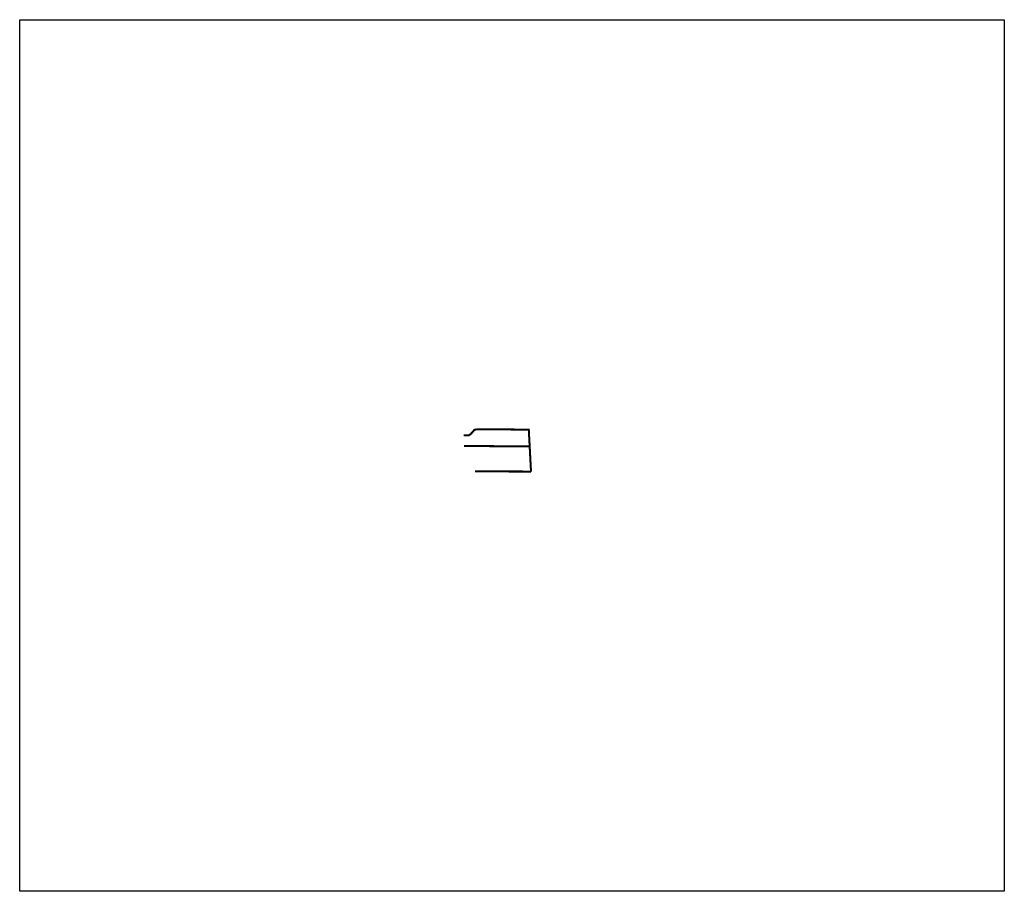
# Model space of a CAD drawing. Header units: feet. Extents: x 1486787 to 1506243, y 328300 to 345517.
import ezdxf

# ---------------------------------------------------------------- set-up
doc = ezdxf.new("R2010")
doc.units = ezdxf.units.FT
doc.header["$MEASUREMENT"] = 0
doc.layers.add('DR_P_Storm_Sewer', color=1, linetype='Continuous', true_color=0xff0000)
doc.layers.add('SC_Scratch1', color=1, linetype='Continuous')

msp = doc.modelspace()

# ---------------------------------------------------------------- linework, layer by layer
at = {"layer": 'DR_P_Storm_Sewer', "const_width": 40, "flags": 128}
for points in [[(1495562, 337307), (1495664, 337310), (1495701, 337333), (1495772, 337414), (1495816, 337427)], [(1495566, 337095), (1495727, 337095)]]:
    msp.add_lwpolyline(points, dxfattribs=at)
at = {"layer": 'DR_P_Storm_Sewer', "color": 30, "const_width": 40, "flags": 128}
for points in [[(1495816, 337427), (1496847, 337420)], [(1495727, 337095), (1496864, 337089)]]:
    msp.add_lwpolyline(points, dxfattribs=at)
at = {"layer": 'DR_P_Storm_Sewer', "color": 3, "const_width": 40, "flags": 128}
for points in [[(1496891, 336588), (1496846, 337437)], [(1496890, 336592), (1495782, 336594)]]:
    msp.add_lwpolyline(points, dxfattribs=at)
at = {"layer": 'SC_Scratch1'}
msp.add_lwpolyline([(1486787, 345517), (1506243, 345517), (1506243, 328300), (1486787, 328300)], close=True, dxfattribs=at)

doc.saveas('drawing.dxf')
